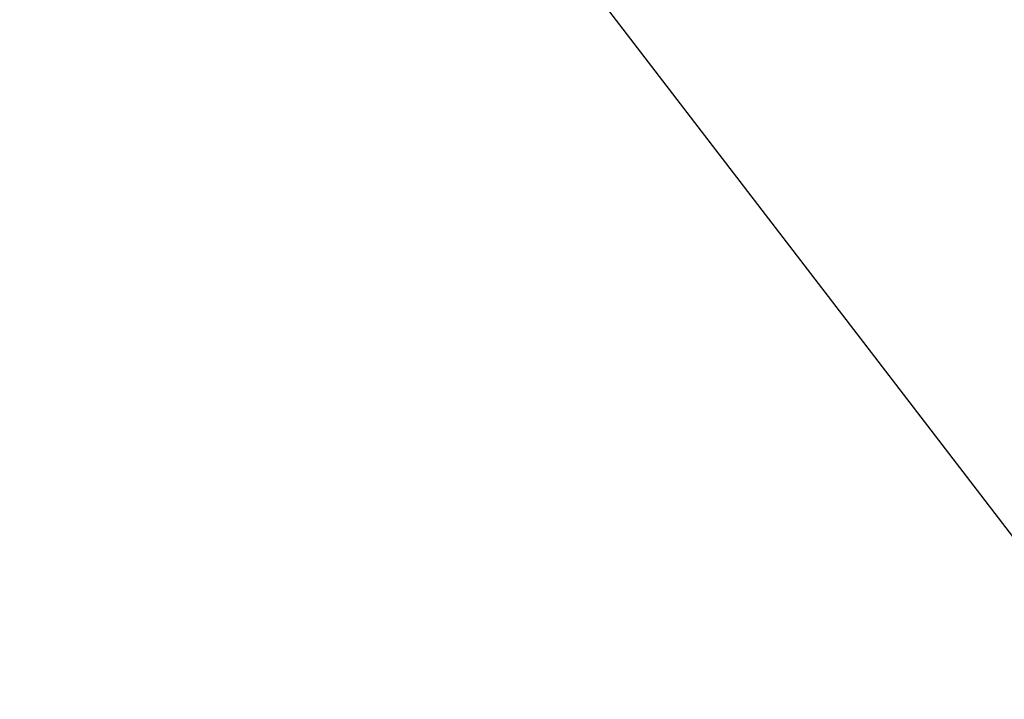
# Model space of a CAD drawing. Extents: x 0 to 457, y -4 to 453.
# Tile 112 of 256: x 129.4805 to 129.5145, y 127.1608 to 127.1842. Entities that reach past the tile are written whole.
import ezdxf

# ---------------------------------------------------------------- set-up
doc = ezdxf.new("R2010")
doc.units = 0
doc.layers.get('0').update_dxf_attribs({"color": 13, "linetype": 'CONTINUOUS'})

# ---------------------------------------------------------------- blocks, each defined once
blk = doc.blocks.new('GROUP_16')
mesh = blk.add_polyface()
corners = [(46.969919, 60.832763, 74.258784), (41.704078, 68.046388, 69.284271), (41.317005, 61.944887, 74.258784), (48.922987, 66.626178, 69.284271)]
mesh.append_faces([[corners[k] for k in face] for face in [(0, 1, 2), (1, 0, 3)]], dxfattribs={"vtx0": -1})
mesh = blk.add_polyface()
corners = [(48.279356, 52.487722, 77.955181), (46.969919, 60.832763, 74.258784), (44.741679, 54.223103, 77.955181), (52.142376, 58.295452, 74.258784)]
mesh.append_faces([[corners[k] for k in face] for face in [(0, 1, 2), (1, 0, 3)]], dxfattribs={"vtx0": -1})
blk = doc.blocks.new('GROUP_7')
blk.add_blockref('GROUP_16', (0, 0, 40))
blk = doc.blocks.new('GROUP_22')
blk.add_line((30, 37.320508, 1.5), (25.176381, 39.318517, 1.5))
blk = doc.blocks.new('GROUP_23')
at = {"xscale": 1.1, "yscale": 1.1, "zscale": 2.5}
blk.add_blockref('GROUP_22', (225.860683, 225.898394, 112.02115), dxfattribs=at)
blk = doc.blocks.new('COMPONENT_9')
at = {"xscale": 0.4000000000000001, "yscale": 0.4000000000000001, "zscale": 0.4000000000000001}
for name, p in [('GROUP_23', (1.364409, 1.012274, 8.22885)), ('GROUP_7', (84.478492, 84.054273, 46.93731))]:
    blk.add_blockref(name, p, dxfattribs=at)
blk = doc.blocks.new('GROUP_2')
at = {"rotation": 150}
blk.add_blockref('COMPONENT_9', (236.548999, 151.905576, 200), dxfattribs=at)

msp = doc.modelspace()

# ---------------------------------------------------------------- block references
msp.add_blockref('GROUP_2', (36.686424, 17.498938, -0.189035))

doc.saveas('drawing.dxf')
